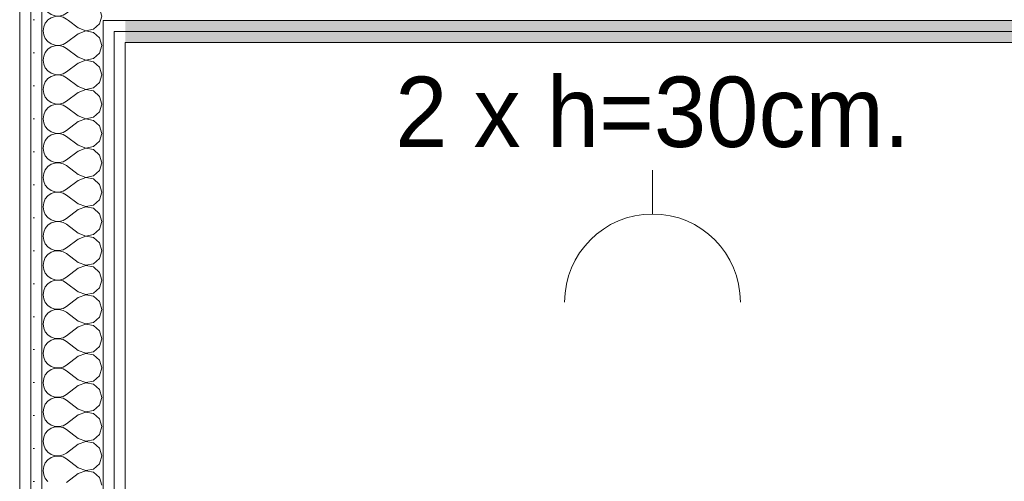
# Model space of a CAD drawing. Header units: millimetres. Extents: x 172139 to 266886, y 89525 to 138225.
# Tile 65 of 72: x 212196 to 213317, y 116588 to 117113. Entities that reach past the tile are written whole.
import ezdxf
from ezdxf.enums import TextEntityAlignment as Align

# ---------------------------------------------------------------- set-up
doc = ezdxf.new("R2010")
doc.units = ezdxf.units.MM
doc.header["$MEASUREMENT"] = 0
doc.layers.add('PRZEBUDOWA_GNIAZDA_WTYKOWE_230', color=7, linetype='Continuous')
doc.layers.add('ROZBUDOWA_NOWE_DZIAŁOWE', color=7, linetype='Continuous')
for name, color, linetype, lineweight, true_color in [('PRZEBUDOWA_GNIAZDA_WTYKOWE_230_Nr_pióra__48', 7, 'Continuous', 15, 0xa80f02), ('ROZBUDOWA_NOWE_DZIAŁOWE_Nr_pióra__24', 7, 'Continuous', 15, 0x029e21), ('ROZBUDOWA_NOWE_DZIAŁOWE_Nr_pióra__4', 7, 'Continuous', 13, 0x029e21), ('ROZBUDOWA_NOWE_DZIAŁOWE_Nr_pióra__67', 7, 'Continuous', 13, 0x6a6a6a)]:
    doc.layers.add(name, color=color, linetype=linetype, lineweight=lineweight, true_color=true_color)
doc.layers.add('ROZBUDOWA_NOWE_DZIAŁOWE_Nr_pióra__47', color=7, linetype='Continuous', lineweight=15)
doc.styles.add('GENERATED_STYLE_1', font='txt')
pattern_1 = [(0, (0, 0), (0, 37.5), [0, -37.5])]

# ---------------------------------------------------------------- blocks, each defined once
blk = doc.blocks.new('Ściana_124', base_point=(212316.5, 117206.8))
at = {"layer": 'ROZBUDOWA_NOWE_DZIAŁOWE_Nr_pióra__24', "linetype": 'Continuous'}
h = blk.add_hatch(dxfattribs=at)
h.set_pattern_fill('Gips', color=256, style=0, pattern_type=2)
h.set_pattern_definition(pattern_1)
h.paths.add_polyline_path([(212316.5, 117099.3), (216210.8, 117099.3), (216210.8, 117111.8), (212316.5, 117111.8)])
h = blk.add_hatch(dxfattribs=at)
h.set_pattern_fill('Gips', color=256, style=0, pattern_type=2)
h.set_pattern_definition(pattern_1)
h.paths.add_polyline_path([(212316.5, 117086.8), (216210.8, 117086.8), (216210.8, 117099.3), (212316.5, 117099.3)])
at = {"layer": 'ROZBUDOWA_NOWE_DZIAŁOWE_Nr_pióra__47', "linetype": 'Continuous', "flags": 128}
blk.add_lwpolyline([(212316.5, 117086.8), (216210.8, 117086.8)], dxfattribs=at)
at = {"layer": 'ROZBUDOWA_NOWE_DZIAŁOWE_Nr_pióra__67', "linetype": 'Continuous'}
for p, q in [((212316.5, 117111.8), (216210.8, 117111.8)), ((212316.5, 117099.3), (216210.8, 117099.3))]:
    blk.add_line(p, q, dxfattribs=at)
blk = doc.blocks.new('Gniazdo wtykowe podwójne 19')
at = {"layer": 'PRZEBUDOWA_GNIAZDA_WTYKOWE_230_Nr_pióra__48', "linetype": 'Continuous'}
blk.add_line((0, 100), (0, 150), dxfattribs=at)
blk.add_arc((0, 0), 100, 0, 180, dxfattribs=at)
at = {"layer": 'PRZEBUDOWA_GNIAZDA_WTYKOWE_230_Nr_pióra__48', "style": 'GENERATED_STYLE_1'}
blk.add_attdef('txt', text='', height=80, rotation=180, dxfattribs=at).set_placement((0, 216.2), align=Align.MIDDLE_CENTER)
blk = doc.blocks.new('*X556')
at = {"layer": 'ROZBUDOWA_NOWE_DZIAŁOWE_Nr_pióra__4', "linetype": 'Continuous'}
for p, q in [((212225.6, 117108.8), (212223.8, 117104.6)), ((212228.1, 117111.8), (212225.6, 117108.8)), ((212263.2, 117103.3), (212251.9, 117111.8)), ((212280.6, 117101.8), (212287.3, 117107.9)), ((212287.3, 117107.9), (212288.4, 117111.8)), ((212223.8, 117104.6), (212223.2, 117100)), ((212223.2, 117100), (212223.8, 117095.4)), ((212263.2, 117096.7), (212249.8, 117086.7)), ((212263.2, 117103.3), (212271.7, 117100.1)), ((212271.7, 117099.9), (212263.2, 117096.7)), ((212271.7, 117100.1), (212280.6, 117101.8)), ((212280.6, 117098.2), (212271.7, 117099.9)), ((212287.3, 117092.1), (212280.6, 117098.2)), ((212223.8, 117095.4), (212225.6, 117091.2)), ((212225.6, 117091.2), (212228.6, 117087.7)), ((212228.6, 117087.7), (212232.4, 117085.1)), ((212232.4, 117085.1), (212236.7, 117083.6)), ((212241.3, 117083.4), (212245.8, 117084.4)), ((212245.8, 117084.4), (212249.8, 117086.7)), ((212289.8, 117083.3), (212287.3, 117092.1)), ((212225.6, 117075.4), (212223.8, 117071.2)), ((212228.6, 117079), (212225.6, 117075.4)), ((212232.4, 117081.6), (212228.6, 117079)), ((212236.7, 117083), (212232.4, 117081.6)), ((212236.7, 117083.6), (212241.3, 117083.4)), ((212241.3, 117083.3), (212236.7, 117083)), ((212245.8, 117082.2), (212241.3, 117083.3)), ((212249.8, 117080), (212245.8, 117082.2)), ((212263.2, 117070), (212249.8, 117080)), ((212280.6, 117068.4), (212287.3, 117074.6)), ((212287.3, 117074.6), (212289.8, 117083.3)), ((212223.8, 117071.2), (212223.2, 117066.7)), ((212223.2, 117066.7), (212223.8, 117062.1)), ((212223.8, 117062.1), (212225.6, 117057.9)), ((212263.2, 117063.3), (212249.8, 117053.3)), ((212263.2, 117070), (212271.7, 117066.7)), ((212271.7, 117066.6), (212263.2, 117063.3)), ((212271.7, 117066.7), (212280.6, 117068.4)), ((212280.6, 117064.9), (212271.7, 117066.6)), ((212287.3, 117058.8), (212280.6, 117064.9)), ((212225.6, 117057.9), (212228.6, 117054.4)), ((212228.6, 117054.4), (212232.4, 117051.8)), ((212232.4, 117051.8), (212236.7, 117050.3)), ((212241.3, 117050.1), (212245.8, 117051.1)), ((212245.8, 117051.1), (212249.8, 117053.3)), ((212289.8, 117050), (212287.3, 117058.8)), ((212225.6, 117042.1), (212223.8, 117037.9)), ((212228.6, 117045.6), (212225.6, 117042.1)), ((212232.4, 117048.2), (212228.6, 117045.6)), ((212236.7, 117049.7), (212232.4, 117048.2)), ((212236.7, 117050.3), (212241.3, 117050.1)), ((212241.3, 117049.9), (212236.7, 117049.7)), ((212245.8, 117048.9), (212241.3, 117049.9)), ((212249.8, 117046.7), (212245.8, 117048.9)), ((212263.2, 117036.7), (212249.8, 117046.7)), ((212280.6, 117035.1), (212287.3, 117041.2)), ((212287.3, 117041.2), (212289.8, 117050)), ((212223.8, 117037.9), (212223.2, 117033.3)), ((212223.2, 117033.3), (212223.8, 117028.8)), ((212223.8, 117028.8), (212225.6, 117024.6)), ((212263.2, 117030), (212249.8, 117020)), ((212263.2, 117036.7), (212271.7, 117033.4)), ((212271.7, 117033.3), (212263.2, 117030)), ((212271.7, 117033.4), (212280.6, 117035.1)), ((212280.6, 117031.6), (212271.7, 117033.3)), ((212287.3, 117025.4), (212280.6, 117031.6)), ((212225.6, 117024.6), (212228.6, 117021)), ((212228.6, 117021), (212232.4, 117018.4)), ((212232.4, 117018.4), (212236.7, 117017)), ((212241.3, 117016.7), (212245.8, 117017.8)), ((212245.8, 117017.8), (212249.8, 117020)), ((212289.8, 117016.7), (212287.3, 117025.4)), ((212225.6, 117008.8), (212223.8, 117004.6)), ((212228.6, 117012.3), (212225.6, 117008.8)), ((212232.4, 117014.9), (212228.6, 117012.3)), ((212236.7, 117016.4), (212232.4, 117014.9)), ((212236.7, 117017), (212241.3, 117016.7)), ((212241.3, 117016.6), (212236.7, 117016.4)), ((212245.8, 117015.6), (212241.3, 117016.6)), ((212249.8, 117013.3), (212245.8, 117015.6)), ((212263.2, 117003.3), (212249.8, 117013.3)), ((212280.6, 117001.8), (212287.3, 117007.9)), ((212287.3, 117007.9), (212289.8, 117016.7)), ((212223.8, 117004.6), (212223.2, 117000)), ((212223.2, 117000), (212223.8, 116995.4)), ((212223.8, 116995.4), (212225.6, 116991.2)), ((212263.2, 116996.7), (212249.8, 116986.7)), ((212263.2, 117003.3), (212271.7, 117000.1)), ((212271.7, 116999.9), (212263.2, 116996.7)), ((212271.7, 117000.1), (212280.6, 117001.8)), ((212280.6, 116998.2), (212271.7, 116999.9)), ((212287.3, 116992.1), (212280.6, 116998.2)), ((212225.6, 116991.2), (212228.6, 116987.7)), ((212228.6, 116987.7), (212232.4, 116985.1)), ((212232.4, 116985.1), (212236.7, 116983.6)), ((212236.7, 116983.6), (212241.3, 116983.4)), ((212241.3, 116983.4), (212245.8, 116984.4)), ((212245.8, 116984.4), (212249.8, 116986.7)), ((212289.8, 116983.3), (212287.3, 116992.1)), ((212225.6, 116975.4), (212223.8, 116971.2)), ((212228.6, 116979), (212225.6, 116975.4)), ((212232.4, 116981.6), (212228.6, 116979)), ((212236.7, 116983), (212232.4, 116981.6)), ((212241.3, 116983.3), (212236.7, 116983)), ((212245.8, 116982.2), (212241.3, 116983.3)), ((212249.8, 116980), (212245.8, 116982.2)), ((212263.2, 116970), (212249.8, 116980)), ((212280.6, 116968.4), (212287.3, 116974.6)), ((212287.3, 116974.6), (212289.8, 116983.3)), ((212223.8, 116971.2), (212223.2, 116966.7)), ((212223.2, 116966.7), (212223.8, 116962.1)), ((212223.8, 116962.1), (212225.6, 116957.9)), ((212263.2, 116963.3), (212249.8, 116953.3)), ((212263.2, 116970), (212271.7, 116966.7)), ((212271.7, 116966.6), (212263.2, 116963.3)), ((212271.7, 116966.7), (212280.6, 116968.4)), ((212280.6, 116964.9), (212271.7, 116966.6)), ((212287.3, 116958.8), (212280.6, 116964.9)), ((212225.6, 116957.9), (212228.6, 116954.4)), ((212228.6, 116954.4), (212232.4, 116951.8)), ((212232.4, 116951.8), (212236.7, 116950.3)), ((212236.7, 116950.3), (212241.3, 116950.1)), ((212241.3, 116949.9), (212236.7, 116949.7)), ((212241.3, 116950.1), (212245.8, 116951.1)), ((212245.8, 116948.9), (212241.3, 116949.9)), ((212245.8, 116951.1), (212249.8, 116953.3)), ((212289.8, 116950), (212287.3, 116958.8)), ((212287.3, 116941.2), (212289.8, 116950)), ((212225.6, 116942.1), (212223.8, 116937.9)), ((212228.6, 116945.6), (212225.6, 116942.1)), ((212232.4, 116948.2), (212228.6, 116945.6)), ((212236.7, 116949.7), (212232.4, 116948.2)), ((212249.8, 116946.7), (212245.8, 116948.9)), ((212263.2, 116936.7), (212249.8, 116946.7)), ((212280.6, 116935.1), (212287.3, 116941.2)), ((212223.8, 116937.9), (212223.2, 116933.3)), ((212223.2, 116933.3), (212223.8, 116928.8)), ((212223.8, 116928.8), (212225.6, 116924.6)), ((212263.2, 116930), (212249.8, 116920)), ((212263.2, 116936.7), (212271.7, 116933.4)), ((212271.7, 116933.3), (212263.2, 116930)), ((212271.7, 116933.4), (212280.6, 116935.1)), ((212280.6, 116931.6), (212271.7, 116933.3)), ((212287.3, 116925.4), (212280.6, 116931.6)), ((212225.6, 116924.6), (212228.6, 116921)), ((212228.6, 116921), (212232.4, 116918.4)), ((212232.4, 116918.4), (212236.7, 116917)), ((212236.7, 116916.4), (212232.4, 116914.9)), ((212236.7, 116917), (212241.3, 116916.7)), ((212241.3, 116916.6), (212236.7, 116916.4)), ((212241.3, 116916.7), (212245.8, 116917.8)), ((212245.8, 116915.6), (212241.3, 116916.6)), ((212245.8, 116917.8), (212249.8, 116920)), ((212289.8, 116916.7), (212287.3, 116925.4)), ((212287.3, 116907.9), (212289.8, 116916.7)), ((212225.6, 116908.8), (212223.8, 116904.6)), ((212228.6, 116912.3), (212225.6, 116908.8)), ((212232.4, 116914.9), (212228.6, 116912.3)), ((212249.8, 116913.3), (212245.8, 116915.6)), ((212263.2, 116903.3), (212249.8, 116913.3)), ((212280.6, 116901.8), (212287.3, 116907.9)), ((212223.8, 116904.6), (212223.2, 116900)), ((212223.2, 116900), (212223.8, 116895.4)), ((212223.8, 116895.4), (212225.6, 116891.2)), ((212263.2, 116896.7), (212249.8, 116886.7)), ((212263.2, 116903.3), (212271.7, 116900.1)), ((212271.7, 116899.9), (212263.2, 116896.7)), ((212271.7, 116900.1), (212280.6, 116901.8)), ((212280.6, 116898.2), (212271.7, 116899.9)), ((212287.3, 116892.1), (212280.6, 116898.2)), ((212225.6, 116891.2), (212228.6, 116887.7)), ((212228.6, 116887.7), (212232.4, 116885.1)), ((212232.4, 116885.1), (212236.7, 116883.6)), ((212236.7, 116883), (212232.4, 116881.6)), ((212236.7, 116883.6), (212241.3, 116883.4)), ((212241.3, 116883.3), (212236.7, 116883)), ((212241.3, 116883.4), (212245.8, 116884.4)), ((212245.8, 116882.2), (212241.3, 116883.3)), ((212245.8, 116884.4), (212249.8, 116886.7)), ((212289.8, 116883.3), (212287.3, 116892.1)), ((212287.3, 116874.6), (212289.8, 116883.3)), ((212225.6, 116875.4), (212223.8, 116871.2)), ((212228.6, 116879), (212225.6, 116875.4)), ((212232.4, 116881.6), (212228.6, 116879)), ((212249.8, 116880), (212245.8, 116882.2)), ((212263.2, 116870), (212249.8, 116880)), ((212280.6, 116868.4), (212287.3, 116874.6)), ((212223.8, 116871.2), (212223.2, 116866.7)), ((212223.2, 116866.7), (212223.8, 116862.1)), ((212223.8, 116862.1), (212225.6, 116857.9)), ((212263.2, 116863.3), (212249.8, 116853.3)), ((212263.2, 116870), (212271.7, 116866.7)), ((212271.7, 116866.6), (212263.2, 116863.3)), ((212271.7, 116866.7), (212280.6, 116868.4)), ((212280.6, 116864.9), (212271.7, 116866.6)), ((212287.3, 116858.8), (212280.6, 116864.9)), ((212225.6, 116857.9), (212228.6, 116854.4)), ((212228.6, 116854.4), (212232.4, 116851.8)), ((212232.4, 116851.8), (212236.7, 116850.3)), ((212236.7, 116849.7), (212232.4, 116848.2)), ((212236.7, 116850.3), (212241.3, 116850.1)), ((212241.3, 116849.9), (212236.7, 116849.7)), ((212241.3, 116850.1), (212245.8, 116851.1)), ((212245.8, 116848.9), (212241.3, 116849.9)), ((212245.8, 116851.1), (212249.8, 116853.3)), ((212289.8, 116850), (212287.3, 116858.8)), ((212287.3, 116841.2), (212289.8, 116850)), ((212223.8, 116837.9), (212223.2, 116833.3)), ((212225.6, 116842.1), (212223.8, 116837.9)), ((212228.6, 116845.6), (212225.6, 116842.1)), ((212232.4, 116848.2), (212228.6, 116845.6)), ((212249.8, 116846.7), (212245.8, 116848.9)), ((212263.2, 116836.7), (212249.8, 116846.7)), ((212280.6, 116835.1), (212287.3, 116841.2)), ((212223.2, 116833.3), (212223.8, 116828.8)), ((212223.8, 116828.8), (212225.6, 116824.6)), ((212263.2, 116830), (212249.8, 116820)), ((212263.2, 116836.7), (212271.7, 116833.4)), ((212271.7, 116833.3), (212263.2, 116830)), ((212271.7, 116833.4), (212280.6, 116835.1)), ((212280.6, 116831.6), (212271.7, 116833.3)), ((212287.3, 116825.4), (212280.6, 116831.6)), ((212225.6, 116824.6), (212228.6, 116821)), ((212228.6, 116821), (212232.4, 116818.4)), ((212232.4, 116818.4), (212236.7, 116817)), ((212236.7, 116816.4), (212232.4, 116814.9)), ((212236.7, 116817), (212241.3, 116816.7)), ((212241.3, 116816.6), (212236.7, 116816.4)), ((212241.3, 116816.7), (212245.8, 116817.8)), ((212245.8, 116815.6), (212241.3, 116816.6)), ((212245.8, 116817.8), (212249.8, 116820)), ((212249.8, 116813.3), (212245.8, 116815.6)), ((212289.8, 116816.7), (212287.3, 116825.4)), ((212287.3, 116807.9), (212289.8, 116816.7)), ((212223.8, 116804.6), (212223.2, 116800)), ((212225.6, 116808.8), (212223.8, 116804.6)), ((212228.6, 116812.3), (212225.6, 116808.8)), ((212232.4, 116814.9), (212228.6, 116812.3)), ((212263.2, 116803.3), (212249.8, 116813.3)), ((212280.6, 116801.8), (212287.3, 116807.9)), ((212223.2, 116800), (212223.8, 116795.4)), ((212223.8, 116795.4), (212225.6, 116791.2)), ((212263.2, 116796.7), (212249.8, 116786.7)), ((212263.2, 116803.3), (212271.7, 116800.1)), ((212271.7, 116799.9), (212263.2, 116796.7)), ((212271.7, 116800.1), (212280.6, 116801.8)), ((212280.6, 116798.2), (212271.7, 116799.9)), ((212287.3, 116792.1), (212280.6, 116798.2)), ((212225.6, 116791.2), (212228.6, 116787.7)), ((212228.6, 116787.7), (212232.4, 116785.1)), ((212232.4, 116785.1), (212236.7, 116783.6)), ((212236.7, 116783), (212232.4, 116781.6)), ((212236.7, 116783.6), (212241.3, 116783.4)), ((212241.3, 116783.3), (212236.7, 116783)), ((212241.3, 116783.4), (212245.8, 116784.4)), ((212245.8, 116782.2), (212241.3, 116783.3)), ((212245.8, 116784.4), (212249.8, 116786.7)), ((212249.8, 116780), (212245.8, 116782.2)), ((212289.8, 116783.3), (212287.3, 116792.1)), ((212287.3, 116774.6), (212289.8, 116783.3)), ((212223.8, 116771.2), (212223.2, 116766.7)), ((212225.6, 116775.4), (212223.8, 116771.2)), ((212228.6, 116779), (212225.6, 116775.4)), ((212232.4, 116781.6), (212228.6, 116779)), ((212263.2, 116770), (212249.8, 116780)), ((212280.6, 116768.4), (212287.3, 116774.6)), ((212223.2, 116766.7), (212223.8, 116762.1)), ((212223.8, 116762.1), (212225.6, 116757.9)), ((212263.2, 116763.3), (212249.8, 116753.3)), ((212263.2, 116770), (212271.7, 116766.7)), ((212271.7, 116766.6), (212263.2, 116763.3)), ((212271.7, 116766.7), (212280.6, 116768.4)), ((212280.6, 116764.9), (212271.7, 116766.6)), ((212287.3, 116758.8), (212280.6, 116764.9)), ((212225.6, 116757.9), (212228.6, 116754.4)), ((212228.6, 116754.4), (212232.4, 116751.8)), ((212232.4, 116748.2), (212228.6, 116745.6)), ((212232.4, 116751.8), (212236.7, 116750.3)), ((212236.7, 116749.7), (212232.4, 116748.2)), ((212236.7, 116750.3), (212241.3, 116750.1)), ((212241.3, 116749.9), (212236.7, 116749.7)), ((212241.3, 116750.1), (212245.8, 116751.1)), ((212245.8, 116748.9), (212241.3, 116749.9)), ((212245.8, 116751.1), (212249.8, 116753.3)), ((212249.8, 116746.7), (212245.8, 116748.9)), ((212289.8, 116750), (212287.3, 116758.8)), ((212287.3, 116741.2), (212289.8, 116750)), ((212223.8, 116737.9), (212223.2, 116733.3)), ((212225.6, 116742.1), (212223.8, 116737.9)), ((212228.6, 116745.6), (212225.6, 116742.1)), ((212263.2, 116736.7), (212249.8, 116746.7)), ((212280.6, 116735.1), (212287.3, 116741.2)), ((212223.2, 116733.3), (212223.8, 116728.8)), ((212223.8, 116728.8), (212225.6, 116724.6)), ((212263.2, 116730), (212249.8, 116720)), ((212263.2, 116736.7), (212271.7, 116733.4)), ((212271.7, 116733.3), (212263.2, 116730)), ((212271.7, 116733.4), (212280.6, 116735.1)), ((212280.6, 116731.6), (212271.7, 116733.3)), ((212287.3, 116725.4), (212280.6, 116731.6)), ((212225.6, 116724.6), (212228.6, 116721)), ((212228.6, 116721), (212232.4, 116718.4)), ((212232.4, 116714.9), (212228.6, 116712.3)), ((212232.4, 116718.4), (212236.7, 116717)), ((212236.7, 116716.4), (212232.4, 116714.9)), ((212236.7, 116717), (212241.3, 116716.7)), ((212241.3, 116716.6), (212236.7, 116716.4)), ((212241.3, 116716.7), (212245.8, 116717.8)), ((212245.8, 116715.6), (212241.3, 116716.6)), ((212245.8, 116717.8), (212249.8, 116720)), ((212249.8, 116713.3), (212245.8, 116715.6)), ((212289.8, 116716.7), (212287.3, 116725.4)), ((212287.3, 116707.9), (212289.8, 116716.7)), ((212223.8, 116704.6), (212223.2, 116700)), ((212225.6, 116708.8), (212223.8, 116704.6)), ((212228.6, 116712.3), (212225.6, 116708.8)), ((212263.2, 116703.3), (212249.8, 116713.3)), ((212280.6, 116701.8), (212287.3, 116707.9)), ((212223.2, 116700), (212223.8, 116695.4)), ((212223.8, 116695.4), (212225.6, 116691.2)), ((212263.2, 116696.7), (212249.8, 116686.7)), ((212263.2, 116703.3), (212271.7, 116700.1)), ((212271.7, 116699.9), (212263.2, 116696.7)), ((212271.7, 116700.1), (212280.6, 116701.8)), ((212280.6, 116698.2), (212271.7, 116699.9)), ((212287.3, 116692.1), (212280.6, 116698.2)), ((212225.6, 116691.2), (212228.6, 116687.7)), ((212228.6, 116687.7), (212232.4, 116685.1)), ((212232.4, 116681.6), (212228.6, 116679)), ((212232.4, 116685.1), (212236.7, 116683.6)), ((212236.7, 116683), (212232.4, 116681.6)), ((212236.7, 116683.6), (212241.3, 116683.4)), ((212241.3, 116683.3), (212236.7, 116683)), ((212241.3, 116683.4), (212245.8, 116684.4)), ((212245.8, 116682.2), (212241.3, 116683.3)), ((212245.8, 116684.4), (212249.8, 116686.7)), ((212249.8, 116680), (212245.8, 116682.2)), ((212289.8, 116683.3), (212287.3, 116692.1)), ((212287.3, 116674.6), (212289.8, 116683.3)), ((212223.8, 116671.2), (212223.2, 116666.7)), ((212225.6, 116675.4), (212223.8, 116671.2)), ((212228.6, 116679), (212225.6, 116675.4)), ((212263.2, 116670), (212249.8, 116680)), ((212263.2, 116670), (212271.7, 116666.7)), ((212280.6, 116668.4), (212287.3, 116674.6)), ((212223.2, 116666.7), (212223.8, 116662.1)), ((212223.8, 116662.1), (212225.6, 116657.9)), ((212263.2, 116663.3), (212249.8, 116653.3)), ((212271.7, 116666.6), (212263.2, 116663.3)), ((212271.7, 116666.7), (212280.6, 116668.4)), ((212280.6, 116664.9), (212271.7, 116666.6)), ((212287.3, 116658.8), (212280.6, 116664.9)), ((212289.8, 116650), (212287.3, 116658.8)), ((212225.6, 116657.9), (212228.6, 116654.4)), ((212228.6, 116654.4), (212232.4, 116651.8)), ((212232.4, 116648.2), (212228.6, 116645.6)), ((212232.4, 116651.8), (212236.7, 116650.3)), ((212236.7, 116649.7), (212232.4, 116648.2)), ((212236.7, 116650.3), (212241.3, 116650.1)), ((212241.3, 116649.9), (212236.7, 116649.7)), ((212241.3, 116650.1), (212245.8, 116651.1)), ((212245.8, 116648.9), (212241.3, 116649.9)), ((212245.8, 116651.1), (212249.8, 116653.3)), ((212249.8, 116646.7), (212245.8, 116648.9)), ((212287.3, 116641.2), (212289.8, 116650)), ((212223.8, 116637.9), (212223.2, 116633.3)), ((212225.6, 116642.1), (212223.8, 116637.9)), ((212228.6, 116645.6), (212225.6, 116642.1)), ((212263.2, 116636.7), (212249.8, 116646.7)), ((212263.2, 116636.7), (212271.7, 116633.4)), ((212280.6, 116635.1), (212287.3, 116641.2)), ((212223.2, 116633.3), (212223.8, 116628.8)), ((212223.8, 116628.8), (212225.6, 116624.6)), ((212263.2, 116630), (212249.8, 116620)), ((212271.7, 116633.3), (212263.2, 116630)), ((212271.7, 116633.4), (212280.6, 116635.1)), ((212280.6, 116631.6), (212271.7, 116633.3)), ((212287.3, 116625.4), (212280.6, 116631.6)), ((212289.8, 116616.7), (212287.3, 116625.4)), ((212225.6, 116624.6), (212228.6, 116621)), ((212228.6, 116621), (212232.4, 116618.4)), ((212232.4, 116614.9), (212228.6, 116612.3)), ((212232.4, 116618.4), (212236.7, 116617)), ((212236.7, 116616.4), (212232.4, 116614.9)), ((212236.7, 116617), (212241.3, 116616.7)), ((212241.3, 116616.6), (212236.7, 116616.4)), ((212241.3, 116616.7), (212245.8, 116617.8)), ((212245.8, 116615.6), (212241.3, 116616.6)), ((212245.8, 116617.8), (212249.8, 116620)), ((212249.8, 116613.3), (212245.8, 116615.6)), ((212287.3, 116607.9), (212289.8, 116616.7)), ((212223.8, 116604.6), (212223.2, 116600)), ((212225.6, 116608.8), (212223.8, 116604.6)), ((212228.6, 116612.3), (212225.6, 116608.8)), ((212263.2, 116603.3), (212249.8, 116613.3)), ((212263.2, 116603.3), (212271.7, 116600.1)), ((212280.6, 116601.8), (212287.3, 116607.9)), ((212223.2, 116600), (212223.8, 116595.4)), ((212223.8, 116595.4), (212225.6, 116591.2)), ((212263.2, 116596.7), (212249.8, 116586.7)), ((212271.7, 116599.9), (212263.2, 116596.7)), ((212271.7, 116600.1), (212280.6, 116601.8)), ((212280.6, 116598.2), (212271.7, 116599.9)), ((212287.3, 116592.1), (212280.6, 116598.2)), ((212289.8, 116583.3), (212287.3, 116592.1)), ((212225.6, 116591.2), (212228.6, 116587.7))]:
    blk.add_line(p, q, dxfattribs=at)
blk = doc.blocks.new('*X557')
at = {"layer": 'ROZBUDOWA_NOWE_DZIAŁOWE_Nr_pióra__4', "linetype": 'Continuous'}
for p, q in [((212225.6, 117175.4), (212223.8, 117171.2)), ((212228.6, 117179), (212225.6, 117175.4)), ((212232.4, 117181.6), (212228.6, 117179)), ((212232.9, 117181.8), (212232.4, 117181.6)), ((212249.8, 117180), (212246.6, 117181.8)), ((212263.2, 117170), (212249.8, 117180)), ((212280.6, 117168.4), (212287.3, 117174.6)), ((212287.3, 117174.6), (212289.4, 117181.8)), ((212223.8, 117171.2), (212223.2, 117166.7)), ((212223.2, 117166.7), (212223.8, 117162.1)), ((212263.2, 117163.3), (212249.8, 117153.3)), ((212263.2, 117170), (212271.7, 117166.7)), ((212271.7, 117166.6), (212263.2, 117163.3)), ((212271.7, 117166.7), (212280.6, 117168.4)), ((212280.6, 117164.9), (212271.7, 117166.6)), ((212287.3, 117158.8), (212280.6, 117164.9)), ((212223.8, 117162.1), (212225.6, 117157.9)), ((212225.6, 117157.9), (212228.6, 117154.4)), ((212228.6, 117154.4), (212232.4, 117151.8)), ((212232.4, 117151.8), (212236.7, 117150.3)), ((212245.8, 117151.1), (212249.8, 117153.3)), ((212289.8, 117150), (212287.3, 117158.8)), ((212225.6, 117142.1), (212223.8, 117137.9)), ((212228.6, 117145.6), (212225.6, 117142.1)), ((212232.4, 117148.2), (212228.6, 117145.6)), ((212236.7, 117149.7), (212232.4, 117148.2)), ((212236.7, 117150.3), (212241.3, 117150.1)), ((212241.3, 117149.9), (212236.7, 117149.7)), ((212241.3, 117150.1), (212245.8, 117151.1)), ((212245.8, 117148.9), (212241.3, 117149.9)), ((212249.8, 117146.7), (212245.8, 117148.9)), ((212263.2, 117136.7), (212249.8, 117146.7)), ((212280.6, 117135.1), (212287.3, 117141.2)), ((212287.3, 117141.2), (212289.8, 117150)), ((212223.8, 117137.9), (212223.2, 117133.3)), ((212223.2, 117133.3), (212223.8, 117128.8)), ((212263.2, 117130), (212249.8, 117120)), ((212263.2, 117136.7), (212271.7, 117133.4)), ((212271.7, 117133.3), (212263.2, 117130)), ((212271.7, 117133.4), (212280.6, 117135.1)), ((212280.6, 117131.6), (212271.7, 117133.3)), ((212287.3, 117125.4), (212280.6, 117131.6)), ((212223.8, 117128.8), (212225.6, 117124.6)), ((212225.6, 117124.6), (212228.6, 117121)), ((212228.6, 117121), (212232.4, 117118.4)), ((212232.4, 117118.4), (212236.7, 117117)), ((212245.8, 117117.8), (212249.8, 117120)), ((212289.8, 117116.7), (212287.3, 117125.4)), ((212228.6, 117112.3), (212228.1, 117111.8)), ((212232.4, 117114.9), (212228.6, 117112.3)), ((212236.7, 117116.4), (212232.4, 117114.9)), ((212236.7, 117117), (212241.3, 117116.7)), ((212241.3, 117116.6), (212236.7, 117116.4)), ((212241.3, 117116.7), (212245.8, 117117.8)), ((212245.8, 117115.6), (212241.3, 117116.6)), ((212249.8, 117113.3), (212245.8, 117115.6)), ((212251.9, 117111.8), (212249.8, 117113.3)), ((212288.4, 117111.8), (212289.8, 117116.7))]:
    blk.add_line(p, q, dxfattribs=at)
blk = doc.blocks.new('Ściana_141', base_point=(212316.5, 115826.1))
at = {"layer": 'ROZBUDOWA_NOWE_DZIAŁOWE_Nr_pióra__24', "linetype": 'Continuous'}
h = blk.add_hatch(dxfattribs=at)
h.set_pattern_fill('Gips', color=256, style=0, pattern_type=2)
h.set_pattern_definition(pattern_1)
h.paths.add_polyline_path([(212196.5, 115826.1), (212209, 115826.1), (212209, 117921.9), (212196.5, 117921.9)])
h = blk.add_hatch(dxfattribs=at)
h.set_pattern_fill('Gips', color=256, style=0, pattern_type=2)
h.set_pattern_definition(pattern_1)
h.paths.add_polyline_path([(212209, 115826.1), (212221.5, 115826.1), (212221.5, 117921.9), (212209, 117921.9)])
h = blk.add_hatch(dxfattribs=at)
h.set_pattern_fill('Gips', color=256, style=0, pattern_type=2)
h.set_pattern_definition(pattern_1)
h.paths.add_polyline_path([(212291.5, 117111.8), (212291.5, 117099.3), (212304, 117099.3), (212304, 117111.8)])
h = blk.add_hatch(dxfattribs=at)
h.set_pattern_fill('Gips', color=256, style=0, pattern_type=2)
h.set_pattern_definition(pattern_1)
h.paths.add_polyline_path([(212304, 117111.8), (212304, 117099.3), (212316.5, 117099.3), (212316.5, 117111.8)])
h = blk.add_hatch(dxfattribs=at)
h.set_pattern_fill('Gips', color=256, style=0, pattern_type=2)
h.set_pattern_definition(pattern_1)
h.paths.add_polyline_path([(212291.5, 117099.3), (212291.5, 115826.1), (212304, 115826.1), (212304, 117099.3)])
h = blk.add_hatch(dxfattribs=at)
h.set_pattern_fill('Gips', color=256, style=0, pattern_type=2)
h.set_pattern_definition(pattern_1)
h.paths.add_polyline_path([(212304, 117099.3), (212304, 117086.8), (212316.5, 117086.8), (212316.5, 117099.3)])
h = blk.add_hatch(dxfattribs=at)
h.set_pattern_fill('Gips', color=256, style=0, pattern_type=2)
h.set_pattern_definition(pattern_1)
h.paths.add_polyline_path([(212304, 117086.8), (212304, 115826.1), (212316.5, 115826.1), (212316.5, 117086.8)])
at = {"layer": 'ROZBUDOWA_NOWE_DZIAŁOWE_Nr_pióra__47', "linetype": 'Continuous', "flags": 128}
for points in [[(212196.5, 117921.9), (212196.5, 115826.1)], [(212316.5, 115826.1), (212316.5, 117086.8)]]:
    blk.add_lwpolyline(points, dxfattribs=at)
at = {"layer": 'ROZBUDOWA_NOWE_DZIAŁOWE_Nr_pióra__67', "linetype": 'Continuous'}
for p, q in [((212209, 117921.9), (212209, 115826.1)), ((212221.5, 117181.8), (212221.5, 117111.8)), ((212221.5, 117111.8), (212221.5, 115826.1)), ((212291.5, 117111.8), (212304, 117111.8)), ((212291.5, 115826.1), (212291.5, 117111.8)), ((212304, 117111.8), (212316.5, 117111.8)), ((212304, 117099.3), (212316.5, 117099.3)), ((212304, 115826.1), (212304, 117099.3))]:
    blk.add_line(p, q, dxfattribs=at)
at = {"layer": 'ROZBUDOWA_NOWE_DZIAŁOWE'}
for name in ['*X557', '*X556']:
    blk.add_blockref(name, (0, 0), dxfattribs=at)

msp = doc.modelspace()

# ---------------------------------------------------------------- block references
at = {"layer": 'PRZEBUDOWA_GNIAZDA_WTYKOWE_230', "color": 104, "linetype": 'Continuous', "lineweight": 13, "true_color": 0x029e21}
ref = msp.add_blockref('Gniazdo wtykowe podwójne 19', (212916.5, 116791.7), dxfattribs=dict(at, zscale=1000))
ref.add_attrib('txt', '2 x h=30cm.', dxfattribs={"layer": 'PRZEBUDOWA_GNIAZDA_WTYKOWE_230_Nr_pióra__48', "color": 14, "true_color": 0xa80f02, "height": 80, "style": 'GENERATED_STYLE_1'}).set_placement((212916.5, 117007.9), align=Align.MIDDLE_CENTER)
at = {"layer": 'ROZBUDOWA_NOWE_DZIAŁOWE'}
for name, p in [('Ściana_141', (212316.5, 115826.1)), ('Ściana_124', (212316.5, 117206.8))]:
    msp.add_blockref(name, p, dxfattribs=at)

doc.saveas('drawing.dxf')
